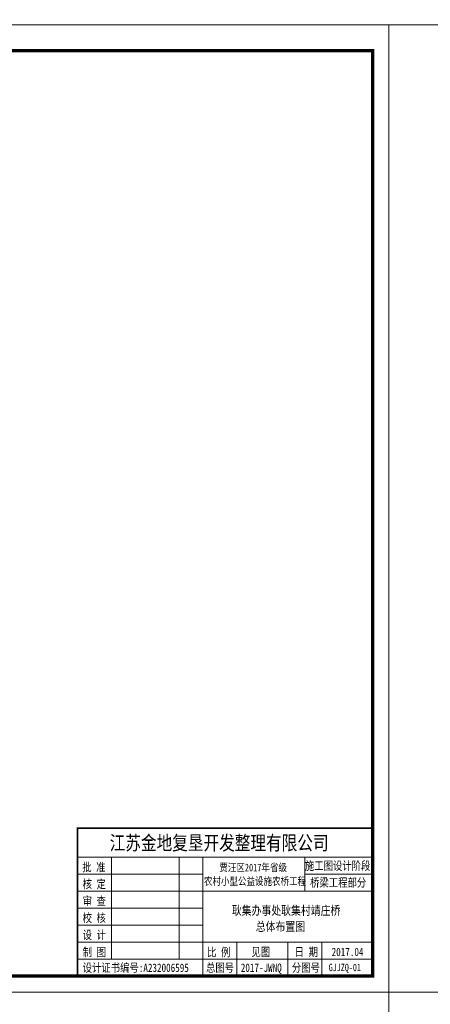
# Model space of a CAD drawing. Header units: inches. Extents: x 97745 to 142261, y 62673 to 100665.
# Tile 84 of 148: x 106808 to 108080, y 91882 to 94936. Entities that reach past the tile are written whole.
import ezdxf

# ---------------------------------------------------------------- set-up
doc = ezdxf.new("R2010")
doc.units = ezdxf.units.IN
doc.header["$MEASUREMENT"] = 0
doc.layers.add('1', color=7, linetype='Continuous')
doc.layers.add('BM1', color=7, linetype='Continuous', lineweight=15)
doc.layers.add('文字', color=7, linetype='Continuous', lineweight=20)
doc.styles.add('图框', font='SIMFANG.TTF', dxfattribs={"width": 0.8, "height": 4})

msp = doc.modelspace()

# ---------------------------------------------------------------- linework, layer by layer
at = {"layer": 'BM1', "color": 0, "linetype": 'Continuous'}
for p, q in [((106986.459, 92428.225), (107901.103, 92428.225)), ((106986.459, 92428.225), (106986.459, 91970.152)), ((106986.459, 91970.152), (106986.459, 92428.225)), ((106986.459, 92338.113), (107901.103, 92338.113)), ((107091.59, 92022.718), (107091.59, 92338.113)), ((107301.853, 92338.113), (107301.853, 92022.718)), ((107375.445, 92338.113), (107375.445, 91970.152)), ((107690.84, 92232.981), (107690.84, 92338.113)), ((106986.459, 92285.547), (107375.445, 92285.547)), ((107690.84, 92285.547), (107901.103, 92285.547)), ((106986.459, 92232.981), (107901.103, 92232.981)), ((106986.459, 92180.415), (107375.445, 92180.415)), ((106986.459, 92127.849), (107375.445, 92127.849)), ((106986.459, 92075.284), (107901.103, 92075.284)), ((107480.577, 92075.284), (107480.577, 91970.152)), ((107638.274, 92075.284), (107638.274, 91970.152)), ((107743.406, 92075.284), (107743.406, 92022.718)), ((107743.406, 91970.152), (107743.406, 92075.284)), ((106986.459, 92022.718), (107901.103, 92022.718))]:
    msp.add_line(p, q, dxfattribs=at)
at = {"layer": 'BM1'}
for points, const_width in [([(106581.324, 96952.132), (109454.379, 96952.132), (109454.379, 94920.46), (106581.324, 94920.46), (106581.324, 96952.132)], 0.677), ([(103708.27, 94920.46), (107951.098, 94920.46), (107951.098, 91920.157), (103708.27, 91920.157), (103708.27, 94920.46)], 1), ([(107951.098, 94920.46), (112193.926, 94920.46), (112193.926, 91920.157), (107951.098, 91920.157), (107951.098, 94920.46)], 1), ([(103708.27, 91920.157), (107951.098, 91920.157), (107951.098, 88919.854), (103708.27, 88919.854), (103708.27, 91920.157)], 1), ([(107951.098, 91920.157), (112193.926, 91920.157), (112193.926, 88919.854), (107951.098, 88919.854), (107951.098, 91920.157)], 1)]:
    msp.add_lwpolyline(points, dxfattribs=dict(at, const_width=const_width))
for points in [[(106581.324, 96952.132), (109454.379, 96952.132), (109454.379, 94920.46), (106581.324, 94920.46)], [(103708.27, 94920.46), (107951.098, 94920.46), (107951.098, 91920.157), (103708.27, 91920.157)], [(107951.098, 94920.46), (112193.926, 94920.46), (112193.926, 91920.157), (107951.098, 91920.157)], [(103708.27, 91920.157), (107951.098, 91920.157), (107951.098, 88919.854), (103708.27, 88919.854)], [(107951.098, 91920.157), (112193.926, 91920.157), (112193.926, 88919.854), (107951.098, 88919.854)]]:
    msp.add_lwpolyline(points, close=True, dxfattribs=at)
at = {"layer": 'BM1', "color": 0, "linetype": 'Continuous', "const_width": 9.999}
msp.add_lwpolyline([(103876.114, 91970.152), (103876.114, 94840.159), (107901.103, 94840.159), (107901.103, 91970.152)], close=True, dxfattribs=at)
at = {"layer": 'BM1', "color": 0, "linetype": 'Continuous', "const_width": 5.257}
msp.add_lwpolyline([(107901.103, 92428.225), (106986.459, 92428.225), (106986.459, 91970.152)], dxfattribs=at)

# ---------------------------------------------------------------- texts
at = {"layer": '1', "color": 7, "linetype": 'Continuous', "style": '图框', "width": 0.8}
for s, height, p in [('江苏金地复垦开发整理有限公司 ', 44.4121, (107086.266, 92360.712)), ('批 准', 25.9071, (107001.178, 92294.445)), ('贾汪区2017年省级', 23.5519, (107426.158, 92294.78)), ('核 定', 25.9071, (107002.501, 92242.151)), ('农村小型公益设施农桥工程', 23.55187, (107378.436, 92252.172)), ('审 查', 25.9071, (107002.501, 92189.586)), ('校 核', 25.9071, (107002.501, 92137.02)), ('设 计', 25.9071, (107002.501, 92084.454)), ('制 图', 25.9071, (107002.842, 92031.161)), ('比 例', 25.9071, (107388.262, 92030.883)), ('见图', 25.9071, (107525.583, 92031.805)), ('日 期', 25.9071, (107659.573, 92031.805)), ('2017.04', 25.9071, (107774.165, 92031.805)), ('设计证书编号:A232006595 ', 25.90706, (107002.517, 91982.682)), ('总图号', 25.9071, (107384.858, 91982.835)), ('2017-JWNQ', 25.9071, (107492.606, 91982.835)), ('分图号', 25.9071, (107650.864, 91982.835))]:
    msp.add_text(s, height=height, dxfattribs=at).set_placement(p)
at = {"layer": '1', "color": 7, "linetype": 'Continuous', "char_height": 25.9071, "width": 215.18175, "attachment_point": 5, "style": '图框'}
for s, insert in [('施工图设计阶段', (107792.843, 92310.296)), ('桥梁工程部分', (107794.362, 92258.207))]:
    msp.add_mtext(s, dxfattribs=dict(at, insert=insert))
at = {"layer": 'BM1', "color": 0, "linetype": 'Continuous', "style": '图框', "width": 0.8}
msp.add_text('GJJZQ-01', height=23, dxfattribs=at).set_placement((107764.97, 91985.057))
at = {"layer": '文字', "linetype": 'Continuous', "style": '图框', "width": 0.8}
for s, height, p in [('耿集办事处耿集村靖庄桥', 27.27551, (107465.025, 92159.543)), ('总体布置图', 27.2755, (107539.066, 92109.533))]:
    msp.add_text(s, height=height, dxfattribs=at).set_placement(p)

doc.saveas('drawing.dxf')
